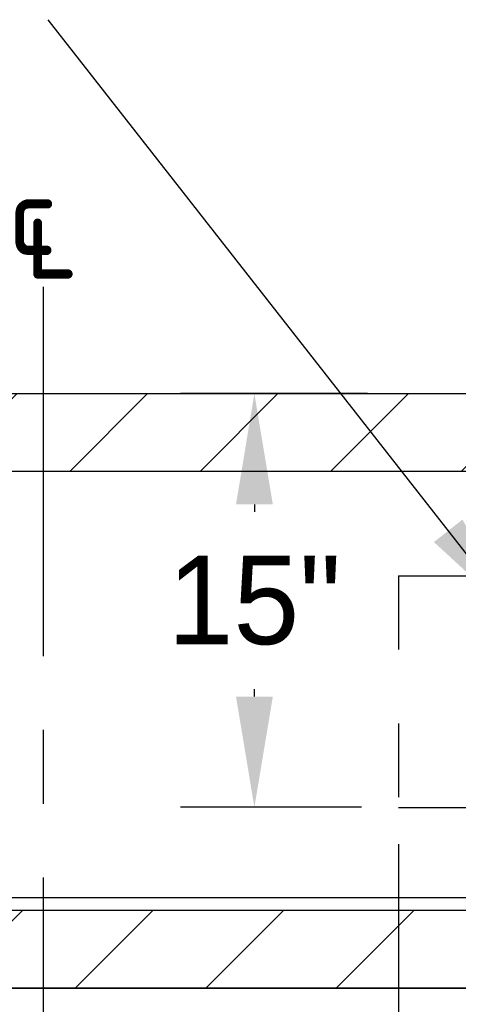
# Model space of a CAD drawing. Header units: inches. Extents: x 3.3 to 19.7, y 2 to 14.1.
# Tile 5 of 42: x 10 to 10.6, y 8.8 to 10.1. Entities that reach past the tile are written whole.
import ezdxf

# ---------------------------------------------------------------- set-up
doc = ezdxf.new("R2010")
doc.units = ezdxf.units.IN
doc.header["$MEASUREMENT"] = 0
doc.header["$PDSIZE"] = -1
doc.linetypes.add('CENTERX2', pattern=[0.8, 0.5, -0.1, 0.1, -0.1])
doc.linetypes.add('DOT2', pattern=[0.025, 0, -0.025])
doc.dimstyles.new('AM_ANSI', dxfattribs={"dimtxt": 0.12, "dimasz": 0.12, "dimexe": 0.1, "dimexo": 0.05, "dimgap": 0.06, "dimtad": 0, "dimtih": 1, "dimtoh": 1, "dimdec": 4, "dimzin": 7, "dimdsep": 46, "dimtxsty": 'Standard', "dimcen": 0, "dimclrd": 256, "dimclre": 256, "dimclrt": 2, "dimadec": 0, "dimazin": 2, "dimtp": 0.1, "dimtm": 0.1, "dimtfac": 0.71, "dimtdec": 4, "dimtofl": 0, "dimtmove": 0, "dimatfit": 3, "dimfxl": 1, "dimtolj": 1, "dimtzin": 7, "dimlwd": -1, "dimlwe": -1, "dimarcsym": 1})
doc.dimstyles.new('SLDDIMSTYLE2', dxfattribs={"dimtxt": 0.18, "dimasz": 0.15, "dimexe": 0, "dimexo": 0.0625, "dimgap": 0, "dimtad": 0, "dimtih": 1, "dimtoh": 1, "dimdec": 0, "dimrnd": 1e-09, "dimzin": 0, "dimdsep": 46, "dimtxsty": 'Standard', "dimsah": 1, "dimcen": 0.09, "dimadec": 0, "dimazin": 0, "dimtfac": 0.15, "dimtdec": 0, "dimtofl": 0, "dimtmove": 0, "dimatfit": 3, "dimfxl": 1, "dimfrac": 2, "dimtolj": 1, "dimtzin": 0, "dimarcsym": 0})

# ---------------------------------------------------------------- blocks, each defined once
blk = doc.blocks.new('*D67')
at = {"linetype": 'ByBlock', "transparency": 16777216}
for p, q in [((10.4913, 9.0108), (10.4913, 8.5819)), ((10.01, 8.606), (10.01, 8.7819)), ((10.01, 8.6819), (9.592, 8.6819)), ((10.3413, 8.6819), (10.16, 8.6819))]:
    blk.add_line(p, q, dxfattribs=at)
at = {"linetype": 'Continuous', "transparency": 16777216}
for points in [[(10.16, 8.7069), (10.16, 8.6569), (10.01, 8.6819)], [(10.3413, 8.7069), (10.3413, 8.6569), (10.4913, 8.6819)]]:
    blk.add_solid(points, dxfattribs=at)
at = {"layer": 'DEFPOINTS', "color": 0, "linetype": 'Continuous', "transparency": 16777216}
for p in [(10.4913, 9.0608), (10.01, 8.6819), (10.01, 8.556)]:
    blk.add_point(p, dxfattribs=at)
at = {"color": 2, "linetype": 'Continuous', "transparency": 16777216, "insert": (9.332, 8.6819), "char_height": 0.12, "attachment_point": 5}
blk.add_mtext('\\A1;13.5"', dxfattribs=at)
blk = doc.blocks.new('*D69')
at = {"linetype": 'ByBlock', "transparency": 16777216}
for p, q in [((10.4493, 9.6209), (10.1961, 9.6209)), ((10.2961, 9.4709), (10.2961, 9.4608)), ((10.2961, 9.2108), (10.2961, 9.2208)), ((10.4413, 9.0608), (10.1961, 9.0608))]:
    blk.add_line(p, q, dxfattribs=at)
at = {"linetype": 'Continuous', "transparency": 16777216}
for points in [[(10.2711, 9.4709), (10.3211, 9.4709), (10.2961, 9.6209)], [(10.2711, 9.2108), (10.3211, 9.2108), (10.2961, 9.0608)]]:
    blk.add_solid(points, dxfattribs=at)
at = {"layer": 'DEFPOINTS', "color": 0, "linetype": 'Continuous', "transparency": 16777216}
for p in [(10.4993, 9.6209), (10.2961, 9.0608), (10.4913, 9.0608)]:
    blk.add_point(p, dxfattribs=at)
at = {"color": 2, "linetype": 'Continuous', "transparency": 16777216, "insert": (10.2961, 9.3408), "char_height": 0.12, "attachment_point": 5}
blk.add_mtext('\\A1;15"', dxfattribs=at)
blk = doc.blocks.new('*D70')
at = {"linetype": 'ByBlock', "transparency": 16777216}
for p, q in [((10.8236, 9.0108), (10.8236, 8.4088)), ((10.01, 8.766), (10.01, 8.4088)), ((10.16, 8.5088), (10.6736, 8.5088)), ((10.8236, 8.5088), (10.9743, 8.5088))]:
    blk.add_line(p, q, dxfattribs=at)
at = {"linetype": 'Continuous', "transparency": 16777216}
for points in [[(10.16, 8.5338), (10.16, 8.4838), (10.01, 8.5088)], [(10.6736, 8.5338), (10.6736, 8.4838), (10.8236, 8.5088)]]:
    blk.add_solid(points, dxfattribs=at)
at = {"layer": 'DEFPOINTS', "color": 0, "linetype": 'Continuous', "transparency": 16777216}
for p in [(10.8236, 9.0608), (10.01, 8.816), (10.01, 8.5088)]:
    blk.add_point(p, dxfattribs=at)
at = {"color": 2, "linetype": 'Continuous', "transparency": 16777216, "insert": (11.2543, 8.5088), "char_height": 0.12, "attachment_point": 5}
blk.add_mtext('\\A1;23.5"', dxfattribs=at)

msp = doc.modelspace()

# ---------------------------------------------------------------- hatches: boundary and pattern name
at = {"ltscale": 0.5}
h = msp.add_hatch(dxfattribs=at)
h.set_pattern_fill('ANSI31', color=8)
h.paths.add_polyline_path([(10.00997, 9.62091), (8.71504, 9.62091), (8.71504, 9.51592), (10.00997, 9.51592)])
h.paths.add_polyline_path([(11.86671, 9.62094), (11.3049, 9.62094), (11.3049, 9.51595), (11.86671, 9.51595)])
h.paths.add_polyline_path([(11.40986, 9.51592), (11.30487, 9.51592), (11.30487, 9.25206), (11.40986, 9.25206)])
h.paths.add_polyline_path([(11.40986, 9.2198), (11.30487, 9.2198), (11.30487, 8.921), (11.3224, 8.921), (11.40986, 8.92095)])
h.paths.add_polyline_path([(11.4099, 8.81595), (8.61005, 8.81595), (8.61005, 8.81656), (10.00997, 8.81656), (10.00997, 8.92155), (11.30487, 8.92155), (11.3224, 8.921), (11.4099, 8.92095)])
h.paths.add_polyline_path([(10.00997, 8.92155), (8.71508, 8.92155), (8.71508, 8.92095), (8.61005, 8.92095), (8.61005, 8.81656), (10.00997, 8.81656)], flags=17)
h.paths.add_polyline_path([(8.71508, 9.51592), (8.61009, 9.51592), (8.61009, 8.92095), (8.71508, 8.92095), (8.71508, 8.92155)])
h.paths.add_polyline_path([(8.71504, 9.62094), (8.13758, 9.62094), (8.13758, 9.51595), (8.71504, 9.51595)])
h = msp.add_hatch(dxfattribs=at)
h.set_pattern_fill('ANSI31', color=8)
h.paths.add_polyline_path([(11.3049, 9.62091), (10.00997, 9.62091), (10.00997, 9.51592), (11.3049, 9.51592)])

# ---------------------------------------------------------------- linework, layer by layer
at = {"linetype": 'CENTERX2'}
msp.add_line((10.00997, 9.76558), (10.00997, 8.3109), dxfattribs=at)
at = {"color": 7, "linetype": 'Continuous', "lineweight": 25}
for p, q in [((8.71504, 9.62091), (11.3049, 9.62091)), ((8.71508, 9.51592), (11.30487, 9.51592)), ((11.30487, 8.93845), (8.71508, 8.93845)), ((8.71508, 8.92155), (11.30487, 8.92155)), ((8.61005, 8.81656), (11.4099, 8.81656)), ((8.61005, 8.81595), (11.4099, 8.81595))]:
    msp.add_line(p, q, dxfattribs=at)
at = {"linetype": 'DOT2', "ltscale": 0.75}
for p, q in [((10.49127, 9.37442), (10.82361, 9.37442)), ((10.49127, 9.37442), (10.49127, 9.06077)), ((10.49127, 9.06077), (10.82361, 9.06077))]:
    msp.add_line(p, q, dxfattribs=at)

# ---------------------------------------------------------------- texts
at = {"insert": (9.96171, 9.9143), "char_height": 0.125, "width": 0.0977612, "attachment_point": 1}
msp.add_mtext('{\\fTimes New Roman|b0|i0|c0|p34;℄}', dxfattribs=at)

# ---------------------------------------------------------------- dimensions: what is measured, and where the dimension line sits
at = {"color": 2, "linetype": 'Continuous'}
dim = msp.add_linear_dim(base=(10.29614, 9.06077), p1=(10.49926, 9.62091), p2=(10.49127, 9.06077), angle=90, text='15"', dimstyle='AM_ANSI', override={"dimasz": 0.15}, dxfattribs=at)
dim.commit()
dim.dimension.update_dxf_attribs({"geometry": '*D69', "text_midpoint": (10.29614, 9.34084), "dimtype": 160})
for base, p1, p2, text, picture, middle in [((10.00997, 8.68191), (10.49127, 9.06077), (10.00997, 8.55605), '13.5"', '*D67', (9.33204, 8.68191)), ((10.00997, 8.50883), (10.82361, 9.06077), (10.00997, 8.81595), '23.5"', '*D70', (11.25427, 8.50883))]:
    dim = msp.add_linear_dim(base=base, p1=p1, p2=p2, text=text, dimstyle='AM_ANSI', override={"dimasz": 0.15}, dxfattribs=at)
    dim.commit()
    dim.dimension.update_dxf_attribs({"geometry": picture, "text_midpoint": middle, "dimtype": 160})

# ---------------------------------------------------------------- leaders
at = {"color": 7, "linetype": 'Continuous', "lineweight": 0}
msp.add_leader([(10.65124, 9.31712), (10.01659, 10.12724)], dimstyle='SLDDIMSTYLE2', dxfattribs=at)

doc.saveas('drawing.dxf')
